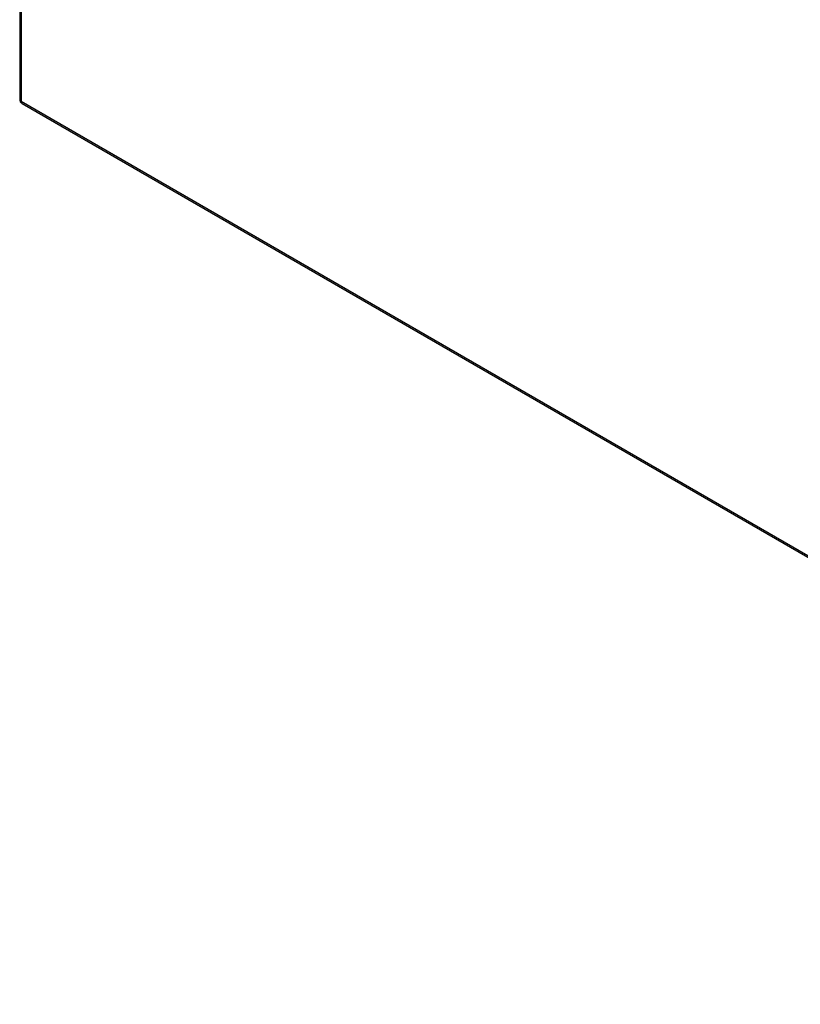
# Model space of a CAD drawing. Header units: inches. Extents: x 20 to 506, y 54 to 236.
# Tile 129 of 245: x 430 to 447, y 186 to 208. Entities that reach past the tile are written whole.
import ezdxf

# ---------------------------------------------------------------- set-up
doc = ezdxf.new("R2010")
doc.units = ezdxf.units.IN
doc.header["$MEASUREMENT"] = 0
doc.layers.add('Visible Edges(ANSI)', color=7, linetype='Continuous', lineweight=25)
doc.layers.add('Visible Tangent Edges(ANSI)', color=7, linetype='Continuous', lineweight=25)

msp = doc.modelspace()

# ---------------------------------------------------------------- linework, layer by layer
at = {"layer": 'Visible Edges(ANSI)'}
for p, q in [((429.993, 230.232), (429.993, 205.966)), ((430.043, 205.88), (463.704, 186.446))]:
    msp.add_line(p, q, dxfattribs=at)
msp.add_arc((430.092, 205.966), 0.099, 180, 240, dxfattribs=at)
at = {"layer": 'Visible Tangent Edges(ANSI)'}
for p, q in [((430.022, 230.192), (430.022, 205.926)), ((430.022, 205.926), (463.684, 186.491))]:
    msp.add_line(p, q, dxfattribs=at)
for major_axis, start_param, end_param in [((-0.099, 0), 0, 0.785398), ((-0.0495, -0.0857), 5.497787, 6.283185)]:
    msp.add_ellipse((430.092, 205.966), major_axis=major_axis, ratio=0.57735, start_param=start_param, end_param=end_param, dxfattribs=at)

doc.saveas('drawing.dxf')
